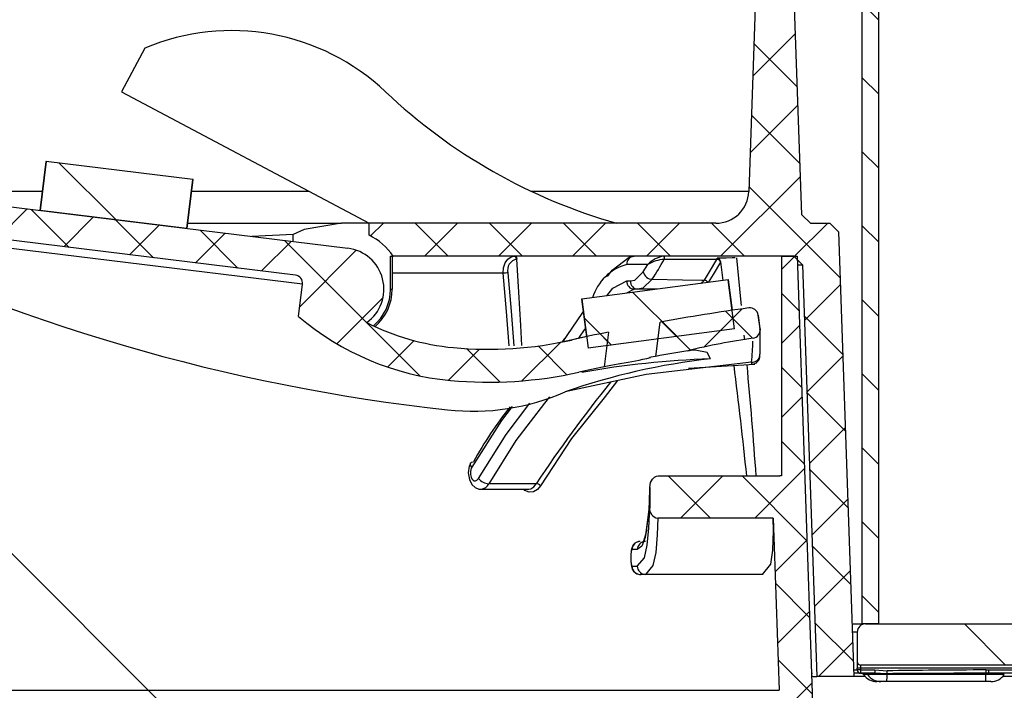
# Model space of a CAD drawing. Header units: millimetres. Extents: x -53179 to 121817, y -123620 to 254214.
# Tile 231 of 256: x 44815 to 44874, y -69 to -29. Entities that reach past the tile are written whole.
import ezdxf
from ezdxf import colors
from ezdxf.entities.mleader import LeaderData, LeaderLine
from ezdxf.math import Vec2, Vec3

# ---------------------------------------------------------------- set-up
doc = ezdxf.new("R2010")
doc.units = ezdxf.units.MM
doc.linetypes.add('xref_ACAD-LSN_dyspozytornia_PW_rzuty_12$0$DASHED', pattern=[19.049999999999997, 12.7, -6.35])
doc.layers.add('_BV_NAWIEWNIK_ŚCIENNY', color=3, linetype='Continuous')
for name, color, linetype, lineweight in [('_BV_POZA ZAKRESEM', 201, 'Continuous', 15), ('xref', 8, 'Continuous', 13), ('xref_ACAD-LSN_dyspozytornia_PW_rzuty_12$0$A hatch', 8, 'Continuous', 5), ('xref_ACAD-LSN_dyspozytornia_PW_rzuty_12$0$A okna wyposazenie', 8, 'Continuous', 9), ('xref_ACAD-LSN_dyspozytornia_PW_rzuty_12$0$IS nawiewniki scienne', 8, 'xref_ACAD-LSN_dyspozytornia_PW_rzuty_12$0$DASHED', 9)]:
    doc.layers.add(name, color=color, linetype=linetype, lineweight=lineweight)
doc.styles.add('xref_ACAD-LSN_dyspozytornia_PW_rzuty_12$0$STYL ASA', font='ARIALN.TTF')
pattern_1 = [(45, (-542.8233581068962, 544.0501409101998), (-2.245064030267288, 2.245064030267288), []), (135, (-542.8233581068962, 544.0501409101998), (-2.245064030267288, -2.245064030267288), [])]
pattern_2 = [(45, (-542.8233581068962, 544.0501409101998), (-13.47038418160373, 13.47038418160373), []), (45, (-538.3332281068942, 544.0501409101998), (-13.47038418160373, 13.47038418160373), []), (45, (-533.8430981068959, 544.0501409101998), (-13.47038418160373, 13.47038418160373), []), (45, (-529.3529581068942, 544.0501409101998), (-13.47038418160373, 13.47038418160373), [])]

# ---------------------------------------------------------------- blocks, each defined once
blk = doc.blocks.new('A$C64B52A8B')
at = {"layer": '_BV_NAWIEWNIK_ŚCIENNY', "linetype": 'Continuous', "lineweight": 18}
h = blk.add_hatch(dxfattribs=at)
h.set_pattern_fill('ANSI37', color=256, style=0)
h.set_pattern_definition(pattern_1)
edge = h.paths.add_edge_path(flags=0)
edge.add_arc((-55.72304713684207, 168.2611485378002), 140, 344.5625836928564, 344.918019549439)
edge.add_spline(control_points=[(79.45458453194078, 131.8330289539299), (79.48585162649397, 131.9490550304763), (79.49601884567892, 132.0727383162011), (79.48411833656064, 132.1923128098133), (79.47303384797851, 132.3036880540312), (79.44256943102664, 132.4146855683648), (79.39524639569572, 132.5161145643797), (79.34792613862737, 132.6175376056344), (79.28244420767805, 132.7121901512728), (79.2042215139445, 132.7922342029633), (79.12600031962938, 132.8722767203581), (79.03288155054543, 132.9399186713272), (78.93257561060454, 132.9895581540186), (78.83226961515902, 133.039197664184), (78.72200995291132, 133.072203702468), (78.61092734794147, 133.0858429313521)], knot_values=[0, 0, 0, 0, 0.0003604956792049, 0.0003604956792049, 0.0003604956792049, 0.000695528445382, 0.000695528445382, 0.000695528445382, 0.0010305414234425, 0.0010305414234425, 0.0010305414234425, 0.0013655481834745, 0.0013655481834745, 0.0013655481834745, 0.0017005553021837, 0.0017005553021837, 0.0017005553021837, 0.0017005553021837], weights=[1, 1, 1, 1, 1, 1, 1, 1, 1, 1, 1, 1, 1, 1, 1, 1], degree=3, periodic=0)
edge.add_line((78.61092734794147, 133.0858429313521), (71.80851739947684, 133.9210738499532))
edge.add_spline(control_points=[(71.80851739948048, 133.9210738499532), (71.07786912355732, 134.0107761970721), (70.3327680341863, 134.0193497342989), (69.60023979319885, 133.9464752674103), (68.48658786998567, 133.8356852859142), (67.37670684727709, 133.5310812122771), (66.36251139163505, 133.0578977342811), (65.34831126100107, 132.584712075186), (64.40182270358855, 131.9298944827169), (63.60142286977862, 131.1476754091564), (62.80107353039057, 130.3655056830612), (62.12472039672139, 129.4343795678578), (61.62836869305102, 128.4313922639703), (61.13202198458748, 127.4284150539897), (60.80198420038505, 126.325915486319), (60.66560356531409, 125.2151843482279)], knot_values=[8.49461537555e-05, 8.49461537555e-05, 8.49461537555e-05, 8.49461537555e-05, 0.0022933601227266, 0.0022933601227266, 0.0022933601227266, 0.0056767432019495, 0.0056767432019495, 0.0056767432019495, 0.0090601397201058, 0.0090601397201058, 0.0090601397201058, 0.0124433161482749, 0.0124433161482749, 0.0124433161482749, 0.0158264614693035, 0.0158264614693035, 0.0158264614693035, 0.0158264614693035], weights=[1, 1, 1, 1, 1, 1, 1, 1, 1, 1, 1, 1, 1, 1, 1, 1], degree=3, periodic=0)
edge.add_line((60.66560356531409, 125.2151843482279), (53.2557254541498, 64.86657002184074))
edge.add_arc((52.75945237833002, 64.92750469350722), 0.5, 263.00000000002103, 352.9999999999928, ccw=False)
edge.add_line((52.69851770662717, 64.43123161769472), (50.74171674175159, 64.67149656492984))
edge.add_arc((63.35638865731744, 53.94080960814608), 16.56132815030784, 139.613806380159, 174.6978845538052)
edge.add_arc((71.77351912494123, 53.15966257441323), 25.01462786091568, 174.6978845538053, 192.6506523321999)
edge.add_arc((-78.42985004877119, 19.44578227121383), 128.9258731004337, 11.953687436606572, 12.650652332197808, ccw=False)
edge.add_line((47.70030901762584, 46.14903541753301), (49.79731288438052, 45.89155571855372))
edge.add_arc((-78.42985004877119, 19.44578227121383), 130.9258731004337, 11.65337816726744, 12.65065233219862)
edge.add_arc((71.77351912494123, 53.15966257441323), 23.01462786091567, 174.6978845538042, 192.6506523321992, ccw=False)
edge.add_arc((63.35638865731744, 53.94080960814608), 14.56132815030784, 153.0712084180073, 174.6978845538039, ccw=False)
edge.add_arc((52.39999999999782, 62), 2.5, 215.862792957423, 352.9999999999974)
edge.add_line((54.88136537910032, 61.69532664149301), (62.65069183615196, 124.971412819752))
edge.add_spline(control_points=[(62.65069183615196, 124.971412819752), (62.75864728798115, 125.8506393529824), (63.0181742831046, 126.7232755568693), (63.40820956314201, 127.5185789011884), (63.81127578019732, 128.3404530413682), (64.36541615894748, 129.1029202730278), (65.02269935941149, 129.7400374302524), (65.66554805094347, 130.3631629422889), (66.42484456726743, 130.8838945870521), (67.23771337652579, 131.2591067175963), (68.0505815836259, 131.634318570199), (68.93944360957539, 131.8743597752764), (69.83068798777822, 131.9593428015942), (70.4061212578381, 132.0142122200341), (70.99092405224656, 132.0062868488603), (71.56465874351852, 131.935841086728)], knot_values=[8.38357069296e-05, 8.38357069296e-05, 8.38357069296e-05, 8.38357069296e-05, 0.0027411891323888, 0.0027411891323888, 0.0027411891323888, 0.0054875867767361, 0.0054875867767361, 0.0054875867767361, 0.0081719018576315, 0.0081719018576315, 0.0081719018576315, 0.0108562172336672, 0.0108562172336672, 0.0108562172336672, 0.012575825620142, 0.012575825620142, 0.012575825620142, 0.012575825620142], weights=[1, 1, 1, 1, 1, 1, 1, 1, 1, 1, 1, 1, 1, 1, 1, 1], degree=3, periodic=0)
edge.add_line((71.56465874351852, 131.935841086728), (79.22600213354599, 130.9951573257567))
h = blk.add_hatch(dxfattribs=at)
h.set_pattern_fill('ANSI34', color=256, style=0)
h.set_pattern_definition(pattern_2)
h.paths.add_polyline_path([(57.1700286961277, 80.33499355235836), (56.07999615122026, 71.45739088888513), (59.05763460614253, 71.09178285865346), (60.14766715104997, 79.9693855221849)], flags=0)
h = blk.add_hatch(dxfattribs=at)
h.set_pattern_fill('ANSI37', color=256, style=0)
h.set_pattern_definition(pattern_1)
edge = h.paths.add_edge_path(flags=0)
edge.add_line((89.54742529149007, 35.97245787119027), (89.61792284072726, 36.2959556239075))
edge.add_line((89.61792284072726, 36.2959556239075), (89.39999999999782, 36.2959556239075))
edge.add_line((89.40000000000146, 36.2959556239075), (58.33020100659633, 37.38093691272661))
edge.add_arc((58.40000000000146, 39.37971856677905), 2.000000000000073, 180, 268.000000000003, ccw=False)
edge.add_line((56.40000000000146, 39.37971856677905), (56.40000000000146, 60.40000000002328))
edge.add_line((56.40000000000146, 60.40000000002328), (55.68062494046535, 60.40000000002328))
edge.add_arc((52.40000000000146, 62), 3.649999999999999, 303.22615936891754, 334.0009550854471, ccw=False)
edge.add_line((54.40000000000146, 58.94672307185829), (54.40000000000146, 34.64185109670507))
edge.add_line((54.40000000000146, 34.64185109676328), (53.88190782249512, 34.12375891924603))
edge.add_line((53.88190782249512, 34.12375891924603), (28.90000000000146, 33.25137147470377))
edge.add_line((28.90000000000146, 33.25137147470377), (28.90000000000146, 31.00000000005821))
edge.add_line((28.90000000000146, 31), (55.88190782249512, 31.94222898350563))
edge.add_line((55.88190782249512, 31.94222898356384), (56.40000000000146, 32.46032116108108))
edge.add_line((56.40000000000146, 32.46032116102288), (56.40000000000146, 33.64357023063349))
edge.add_line((56.40000000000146, 33.64357023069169), (56.91809217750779, 34.16166240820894))
edge.add_line((56.91809217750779, 34.16166240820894), (88.90030458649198, 35.2785058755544))
edge.add_line((88.90030458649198, 35.2785058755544), (89.54742529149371, 35.97245787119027))
h = blk.add_hatch(dxfattribs=at)
h.set_pattern_fill('ANSI34', color=256, style=0)
h.set_pattern_definition(pattern_2)
h.paths.add_polyline_path([(48.81974733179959, 47.1079597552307), (49.99080034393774, 38.24068086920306), (52.96497609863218, 38.63346399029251), (51.79392308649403, 47.50074287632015)], flags=0)
h = blk.add_hatch(dxfattribs=at)
h.set_pattern_fill('ANSI37', color=256, style=0)
h.set_pattern_definition(pattern_1)
edge = h.paths.add_edge_path(flags=0)
edge.add_spline(control_points=[(41.06845606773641, 42.88132627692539), (41.06845606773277, 42.91345640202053), (41.0639956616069, 42.94584928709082), (41.05554405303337, 42.97684792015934), (41.04364673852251, 43.02048464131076), (41.02354344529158, 43.0623643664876), (40.99818624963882, 43.09981729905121), (40.96635705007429, 43.14682947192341), (40.92554177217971, 43.1883238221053), (40.8806595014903, 43.22309197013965), (40.81922415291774, 43.27068299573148), (40.74846975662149, 43.30730656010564), (40.67526801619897, 43.33339703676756), (40.57682227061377, 43.36848495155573), (40.47065679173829, 43.38581330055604), (40.36614494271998, 43.38581330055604)], knot_values=[0, 0, 0, 0, 9.63903753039e-05, 9.63903753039e-05, 9.63903753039e-05, 0.000232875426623, 0.000232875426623, 0.000232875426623, 0.0004044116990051, 0.0004044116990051, 0.0004044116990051, 0.0006398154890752, 0.0006398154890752, 0.0006398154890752, 0.0009576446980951, 0.0009576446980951, 0.0009576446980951, 0.0009576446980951], weights=[1, 1, 1, 1, 1, 1, 1, 1, 1, 1, 1, 1, 1, 1, 1, 1], degree=3, periodic=0)
edge.add_line((40.36614494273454, 43.38581330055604), (39.16240198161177, 43.38581330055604))
edge.add_spline(control_points=[(39.16240198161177, 43.38581330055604), (39.09189179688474, 43.38581330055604), (39.02081667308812, 43.37752133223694), (38.95239115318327, 43.36050268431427), (38.87535834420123, 43.34134325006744), (38.79986729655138, 43.31055963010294), (38.7331292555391, 43.26758089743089), (38.6822458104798, 43.23481239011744), (38.63530539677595, 43.1940533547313), (38.59774408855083, 43.14659760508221), (38.5693564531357, 43.11073206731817), (38.54579324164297, 43.0702290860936), (38.52981076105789, 43.02737170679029), (38.51377439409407, 42.98436982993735), (38.50509582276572, 42.9378186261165), (38.50509582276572, 42.89192389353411)], knot_values=[0, 0, 0, 0, 0.0002115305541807, 0.0002115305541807, 0.0002115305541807, 0.0004507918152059, 0.0004507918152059, 0.0004507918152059, 0.0006327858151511, 0.0006327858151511, 0.0006327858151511, 0.0007698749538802, 0.0007698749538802, 0.0007698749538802, 0.0009077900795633, 0.0009077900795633, 0.0009077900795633, 0.0009077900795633], weights=[1, 1, 1, 1, 1, 1, 1, 1, 1, 1, 1, 1, 1, 1, 1, 1], degree=3, periodic=0)
edge.add_line((38.50509582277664, 42.89192389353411), (38.50509582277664, 35.89827472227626))
edge.add_line((38.50509582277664, 35.89827472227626), (28.06510050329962, 35.53370205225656))
edge.add_arc((28.10000000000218, 34.53431122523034), 1, 92.00000000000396, 180)
edge.add_line((27.10000000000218, 34.53431122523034), (27.10000000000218, 33.70710606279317))
edge.add_arc((27.30000000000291, 33.70710606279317), 0.2, 180.0000000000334, 272.0000000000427)
edge.add_line((27.30697989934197, 33.50722789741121), (54.40000000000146, 34.45333700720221))
edge.add_line((54.40000000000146, 34.453337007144), (54.40000000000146, 35.40000000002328))
edge.add_line((54.40000000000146, 35.40000000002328), (41.06845611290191, 35.40000000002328))
edge.add_line((41.06845611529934, 35.40000000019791), (41.0684561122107, 35.50000000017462))
edge.add_line((41.06845606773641, 35.5000000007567), (41.06845606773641, 42.88132627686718))
h = blk.add_hatch(dxfattribs=at)
h.set_pattern_fill('ANSI37', color=256, style=0)
h.set_pattern_definition(pattern_1)
edge = h.paths.add_edge_path(flags=0)
edge.add_spline(control_points=[(49.42970803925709, 37.12333216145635), (49.43475094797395, 37.08873492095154), (49.44348995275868, 37.05448370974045), (49.45563904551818, 37.02169957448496), (49.47508551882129, 36.96922357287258), (49.50385976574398, 36.91938121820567), (49.53957935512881, 36.87629981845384), (49.57529762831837, 36.83322000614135), (49.61894581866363, 36.7957125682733), (49.66690989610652, 36.7668835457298), (49.7148731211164, 36.73805503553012), (49.7684748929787, 36.71710958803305), (49.82327669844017, 36.70578191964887), (49.87807853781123, 36.69445424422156), (49.93559188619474, 36.69243196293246), (49.99105398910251, 36.69988266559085)], knot_values=[0, 0, 0, 0, 0.0001048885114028, 0.0001048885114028, 0.0001048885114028, 0.0002742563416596, 0.0002742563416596, 0.0002742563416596, 0.0004436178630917, 0.0004436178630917, 0.0004436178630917, 0.0006129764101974, 0.0006129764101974, 0.0006129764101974, 0.0007823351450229, 0.0007823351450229, 0.0007823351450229, 0.0007823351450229], weights=[1, 1, 1, 1, 1, 1, 1, 1, 1, 1, 1, 1, 1, 1, 1, 1], degree=3, periodic=0)
edge.add_line((49.99105398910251, 36.69988266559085), (50.83357731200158, 36.81306609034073))
edge.add_spline(control_points=[(50.83357731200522, 36.81306609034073), (50.8706869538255, 36.81805134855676), (50.90746140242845, 36.82728918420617), (50.94252156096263, 36.84043314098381), (50.99492279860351, 36.8600782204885), (51.04465479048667, 36.88904182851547), (51.08759905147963, 36.92492510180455), (51.13054489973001, 36.96080970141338), (51.16788712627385, 37.00460428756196), (51.19653343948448, 37.05268171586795), (51.22518026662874, 37.10076000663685), (51.24592106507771, 37.1544474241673), (51.25703849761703, 37.20929781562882), (51.26815592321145, 37.26414817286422), (51.26995666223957, 37.32167437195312), (51.26229171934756, 37.37711269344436)], knot_values=[0, 0, 0, 0, 0.0001123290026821, 0.0001123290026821, 0.0001123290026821, 0.0002815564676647, 0.0002815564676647, 0.0002815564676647, 0.0004507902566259, 0.0004507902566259, 0.0004507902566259, 0.000620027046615, 0.000620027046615, 0.000620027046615, 0.000789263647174, 0.000789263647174, 0.000789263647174, 0.000789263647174], weights=[1, 1, 1, 1, 1, 1, 1, 1, 1, 1, 1, 1, 1, 1, 1, 1], degree=3, periodic=0)
edge.add_arc((-78.42985004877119, 19.44578227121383), 130.9258731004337, 7.871850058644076, 10.25499908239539)
edge.add_line((50.40450425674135, 42.75443726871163), (48.32430287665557, 43.00985388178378))
edge.add_arc((-78.42985004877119, 19.44578227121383), 128.9258731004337, 9.660314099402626, 10.53127721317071, ccw=False)
edge.add_arc((5.559882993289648, 30.72884752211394), 44.33340708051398, 8.29305495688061, 13.50281479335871, ccw=False)
h = blk.add_hatch(dxfattribs=at)
h.set_pattern_fill('ANSI32', color=256, style=0)
h.set_pattern_definition([(45, (-542.8233581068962, 544.0501409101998), (-6.735192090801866, 6.735192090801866), []), (45, (-538.3332281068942, 544.0501409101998), (-6.735192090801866, 6.735192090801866), [])])
edge = h.paths.add_edge_path(flags=0)
edge.add_line((32.10000000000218, 11.10476230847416), (32.10000000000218, 30.29999999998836))
edge.add_arc((31.60000000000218, 30.30000000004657), 0.5, 359.9999999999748, 450.0000000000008)
edge.add_line((31.60000000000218, 30.80000000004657), (29.80000000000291, 30.80000000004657))
edge.add_arc((29.79999999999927, 30.60000000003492), 0.2, 90, 180.0000000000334)
edge.add_line((29.60000000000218, 30.60000000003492), (29.60000000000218, 7.423145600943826))
edge.add_line((29.60000000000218, 7.423145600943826), (31.33211917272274, 3.092847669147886))
edge.add_line((31.33211917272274, 3.092847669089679), (31.36925824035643, 3))
edge.add_line((31.36925824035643, 3), (32.09999999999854, 3))
edge.add_line((32.10000000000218, 3), (32.10000000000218, 5.885164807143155))
edge.add_line((32.10000000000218, 5.885164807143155), (30.04092282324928, 11.03285774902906))
edge.add_line((30.04092282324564, 11.03285774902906), (32.09999999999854, 11.10476230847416))
h = blk.add_hatch(dxfattribs=at)
h.set_pattern_fill('ANSI31', color=256, style=0)
h.set_pattern_definition([(45, (-542.8233581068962, 544.0501409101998), (-2.245064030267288, 2.245064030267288), [])])
h.paths.add_polyline_path([(32.10000000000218, 30.5), (32.10000000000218, 29.5), (82.10000000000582, 29.5), (82.10000000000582, 30.5)])
at = {"layer": '_BV_NAWIEWNIK_ŚCIENNY', "linetype": 'Continuous', "lineweight": 25}
for p, q in [((28.06510050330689, 150.4662979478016), (28.06510050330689, 35.53370205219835)), ((53.25572545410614, 64.86657002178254), (60.66559953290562, 125.2151515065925)), ((62.65069183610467, 124.9714128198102), (54.88136537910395, 61.69532664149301)), ((52.69851770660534, 64.43123161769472), (56.32779214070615, 93.98929989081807)), ((58.33020100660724, 80.22061560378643), (58.33020100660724, 87.07680654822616)), ((56.07999615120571, 71.45739088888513), (57.17002869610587, 80.33499355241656)), ((60.14766715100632, 79.9693855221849), (57.17002869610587, 80.33499355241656)), ((60.15106292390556, 79.99704187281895), (57.17342446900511, 80.36264990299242)), ((60.14766715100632, 79.9693855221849), (60.15106292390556, 79.99704187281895)), ((59.05763460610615, 71.09178285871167), (60.14766715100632, 79.9693855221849)), ((64.37564147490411, 75.40000000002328), (56.40000000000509, 60.40000000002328)), ((67.02448425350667, 73.9915853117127), (64.37564147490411, 75.40000000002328)), ((56.07660037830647, 71.42973453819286), (59.05423883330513, 71.0641265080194)), ((56.07999615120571, 71.45739088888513), (59.05763460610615, 71.09178285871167)), ((56.40000000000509, 71.39002605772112), (56.40000000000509, 62.07956727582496)), ((58.33020100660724, 64.03018011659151), (58.33020100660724, 71.1530271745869)), ((59.05423883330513, 71.0641265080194), (59.05763460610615, 71.09178285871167)), ((55.72499160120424, 65), (55.59586236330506, 67.5144376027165)), ((50.74171674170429, 64.67149656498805), (52.69851770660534, 64.43123161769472)), ((55.28712824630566, 65), (55.72499160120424, 65)), ((56.40000000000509, 60.40000000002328), (56.40000000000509, 62.07956727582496)), ((55.68062494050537, 60.40000000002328), (56.40000000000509, 60.40000000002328)), ((56.40000000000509, 39.37971856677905), (56.40000000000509, 60.40000000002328)), ((52.40000000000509, 59.09999999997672), (52.40000000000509, 59)), ((52.40000000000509, 59.09999999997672), (54.40000000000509, 59.09999999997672)), ((54.40000000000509, 59.09999999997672), (54.40000000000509, 58.94672307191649)), ((54.40000000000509, 59), (52.40000000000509, 59)), ((53.36510050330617, 52.26486381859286), (53.36510050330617, 59)), ((54.40000000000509, 34.64185109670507), (54.40000000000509, 58.94672307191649)), ((40.2626021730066, 53.61406786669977), (40.26262589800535, 50.71621827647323)), ((40.60000000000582, 50.2621164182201), (40.60000000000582, 53.14546610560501)), ((54.21991432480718, 51.44736999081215), (54.21990809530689, 51.46046343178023)), ((58.33020100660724, 37.38093691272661), (58.33020100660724, 50.54413015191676)), ((49.21095139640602, 48.68138187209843), (49.40938011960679, 48.53889617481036)), ((51.79392308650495, 47.50074287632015), (48.81974733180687, 47.10795975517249)), ((49.42210094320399, 47.68723091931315), (49.99973064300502, 47.29189967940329)), ((49.51294589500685, 47.25307395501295), (49.49254730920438, 47.35753829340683)), ((51.79027491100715, 47.5283670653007), (49.5144469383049, 47.22781091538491)), ((51.79392308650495, 47.50074287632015), (51.79027491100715, 47.5283670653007)), ((52.96497609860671, 38.63346399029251), (51.79392308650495, 47.50074287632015)), ((49.99080034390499, 38.24068086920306), (48.81974733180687, 47.10795975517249)), ((49.79731288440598, 45.89155571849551), (47.70030901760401, 46.14903541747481)), ((52.90000000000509, 44.78181185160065), (52.90000000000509, 44.55978703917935)), ((53.90000000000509, 43.49667368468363), (53.90000000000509, 44.77387101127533)), ((35.60000000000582, 44.4559434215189), (35.60000000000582, 44.13828998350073)), ((36.60000000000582, 44.13645545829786), (36.60000000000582, 44.45561219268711)), ((52.40000000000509, 44.09845167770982), (52.40000000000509, 44.32259101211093)), ((35.10000000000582, 43.64366893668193), (35.10000000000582, 43.96619964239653)), ((35.10000000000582, 36.53964710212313), (35.10000000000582, 43.64370657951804)), ((52.40000000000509, 42.91149459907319), (52.40000000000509, 44.09845167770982)), ((53.44449828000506, 43.7798746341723), (53.90000000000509, 43.49667368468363)), ((40.36614494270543, 43.38581330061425), (39.16240198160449, 43.38581330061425)), ((48.3243028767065, 43.00985388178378), (50.40450425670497, 42.75443726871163)), ((38.50509582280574, 35.89827472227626), (38.50509582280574, 42.89192389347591)), ((41.06845606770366, 42.88132627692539), (41.06845606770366, 35.50000000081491)), ((48.33568032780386, 42.92772354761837), (48.33963360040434, 42.92723814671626)), ((54.212099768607, 42.50796555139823), (54.21209996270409, 42.50845586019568)), ((47.61673414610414, 41.02643649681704), (47.84723761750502, 37.02097501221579)), ((48.66786856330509, 41.08026119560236), (48.70157967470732, 40.88127459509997)), ((52.74563780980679, 40.29430577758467), (52.94531843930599, 40.07286821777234)), ((52.92560701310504, 38.93156890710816), (54.06308835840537, 39.07931448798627)), ((54.06308835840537, 39.07931448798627), (54.03974224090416, 39.09017181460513)), ((49.99080034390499, 38.24068086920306), (52.96497609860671, 38.63346399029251)), ((51.12230435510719, 38.36200643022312), (52.96862427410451, 38.60583980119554)), ((52.96862427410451, 38.60583980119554), (52.96497609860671, 38.63346399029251)), ((54.3023814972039, 38.20504949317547), (54.29440632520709, 38.20508835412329)), ((49.3336226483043, 37.62239339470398), (49.60897014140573, 37.64904056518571)), ((54.3023814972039, 38.10975392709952), (54.29440632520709, 38.10979285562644)), ((47.97866866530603, 37.20839799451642), (47.97864814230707, 37.20917580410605)), ((49.43002355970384, 37.12116713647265), (49.42970803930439, 37.12333216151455)), ((51.2622917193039, 37.37711269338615), (51.26259587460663, 37.3749126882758)), ((89.4000000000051, 36.2959556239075), (58.33020100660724, 37.38093691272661)), ((50.83357731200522, 36.81306609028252), (49.99105398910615, 36.69988266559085)), ((49.99105398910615, 36.69988266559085), (49.99137005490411, 36.69771240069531)), ((49.99137326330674, 36.69771283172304), (50.83387343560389, 36.81089314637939)), ((50.83387757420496, 36.81089370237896), (50.83357731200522, 36.81306609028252)), ((38.50509582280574, 35.89827472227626), (28.06510050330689, 35.53370205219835)), ((41.06845611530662, 35.40000000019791), (41.06845611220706, 35.50000000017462)), ((54.40000000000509, 35.40000000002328), (41.06845611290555, 35.40000000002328)), ((54.40000000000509, 35.40000000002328), (54.40000000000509, 34.45333700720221)), ((56.91809217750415, 34.16166240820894), (88.90030458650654, 35.27850587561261)), ((54.40000000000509, 34.64185109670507), (53.88190782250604, 34.12375891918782)), ((54.40000000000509, 34.45333700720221), (27.30697989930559, 33.50722789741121)), ((53.88190782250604, 34.12375891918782), (28.90000000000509, 33.25137147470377)), ((53.88190782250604, 34.43524482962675), (53.88190782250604, 34.12375891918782)), ((56.40000000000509, 33.64357023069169), (56.91809217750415, 34.16166240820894)), ((28.90000000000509, 33.49113249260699), (28.90000000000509, 33.5628573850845)), ((28.90000000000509, 33.49113249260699), (28.90000000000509, 33.25137147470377)), ((29.10000000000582, 33.56984153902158), (29.10000000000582, 33.51736097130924)), ((56.40000000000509, 33.64357023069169), (56.40000000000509, 32.46032116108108)), ((28.90000000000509, 31), (28.90000000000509, 33.25137147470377)), ((56.40000000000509, 32.46032116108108), (55.88190782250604, 31.94222898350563)), ((55.88190782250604, 31.94222898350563), (28.90000000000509, 31)), ((31.60000000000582, 30.79999999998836), (31.60000000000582, 31.09428607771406)), ((32.10000000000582, 31.11174646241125), (32.10000000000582, 30.5)), ((28.90000000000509, 30.32253101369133), (28.90000000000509, 31)), ((29.10000000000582, 31.00698415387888), (29.10000000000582, 30.97127839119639)), ((29.10000000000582, 30.60603602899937), (29.10000000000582, 30.97127839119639)), ((29.10000000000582, 29.72681755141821), (29.10000000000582, 30.60603602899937)), ((29.30000000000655, 30.60603602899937), (29.10000000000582, 30.60603602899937)), ((29.30000000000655, 31.01396830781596), (29.30000000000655, 30.80601668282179)), ((29.30000000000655, 30.80601668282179), (29.40000000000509, 30.80601668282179)), ((29.30000000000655, 30.60603602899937), (29.30000000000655, 30.80601668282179)), ((29.40000000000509, 30.60603602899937), (29.30000000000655, 30.60603602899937)), ((29.30000000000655, 30.60603602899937), (29.30000000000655, 29.72681755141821)), ((29.40000000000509, 30.60603602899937), (29.40000000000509, 30.80601668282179)), ((29.40000000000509, 7.788516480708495), (29.40000000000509, 30.60603602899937)), ((29.60000000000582, 7.423145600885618), (29.60000000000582, 30.59999999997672)), ((29.80000000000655, 30.80174869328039), (29.80000000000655, 30.79999999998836)), ((31.60000000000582, 30.79999999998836), (29.80000000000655, 30.79999999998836)), ((32.10000000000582, 30.5), (82.10000000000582, 30.5)), ((32.10000000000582, 29.5), (32.10000000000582, 30.5)), ((29.01666666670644, 30.17671724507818), (29.01666666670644, 30.42062103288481)), ((29.01666666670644, 28.99512178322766), (29.01666666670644, 30.17671724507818)), ((32.10000000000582, 30.29999999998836), (32.10000000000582, 11.10476230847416)), ((28.60000000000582, 29.36448438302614), (28.60000000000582, 29.60838817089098)), ((28.60000000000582, 29.02019865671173), (28.60000000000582, 29.36448438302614)), ((29.30000000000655, 29.72681755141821), (29.10000000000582, 29.72681755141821)), ((29.30000000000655, 29.72681755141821), (29.24635507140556, 28.99628415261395)), ((32.10000000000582, 29.5), (82.10000000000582, 29.5)), ((28.60000000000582, 23.02305894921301), (28.60000000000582, 29.02019865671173)), ((29.01666666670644, 22.99798207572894), (29.01666666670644, 28.99512178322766)), ((29.07317753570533, 28.99319528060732), (29.24635507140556, 28.99628415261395)), ((28.60000000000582, 22.69939548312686), (28.60000000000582, 23.02305894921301)), ((29.01666666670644, 21.88716262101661), (29.01666666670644, 22.99798207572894)), ((29.09986373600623, 22.99319459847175), (29.29972747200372, 22.99342249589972)), ((29.10000000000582, 22.8333266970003), (29.09986373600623, 22.99319459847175)), ((29.10000000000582, 8.038516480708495), (29.10000000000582, 22.8333266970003)), ((29.10000000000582, 22.8333266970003), (29.30000000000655, 22.8333266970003)), ((29.29972747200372, 22.99342249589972), (29.30000000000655, 22.8333266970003)), ((29.30000000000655, 22.8333266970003), (29.30000000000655, 8.038516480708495)), ((28.90000000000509, 1.523429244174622), (28.90000000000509, 21.98525264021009))]:
    blk.add_line(p, q, dxfattribs=at)
at = {"layer": '_BV_NAWIEWNIK_ŚCIENNY', "linetype": 'Continuous', "lineweight": 25, "flags": 128}
for points in [[(56.40000000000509, 62.07956727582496), (56.01464036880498, 64.33042696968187), (55.72499160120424, 65)], [(41.8349682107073, 54.24194891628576), (41.66803313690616, 54.32262772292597), (41.26652276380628, 54.38617909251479), (40.85078862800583, 54.32080531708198), (40.55497989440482, 54.16599230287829), (40.37332159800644, 53.9710270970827), (40.27665986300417, 53.73840593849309), (40.27389381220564, 53.60348294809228)], [(41.61020929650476, 54.17528620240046), (41.53348279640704, 54.2095375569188), (41.34906500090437, 54.2508083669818), (41.16291514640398, 54.24951807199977), (41.00555177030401, 54.21470339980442), (40.88857332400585, 54.15980142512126), (40.8109879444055, 54.09399411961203), (40.76955473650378, 54.02086200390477), (40.76667007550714, 53.93899139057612), (40.80598884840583, 53.86175809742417), (40.92021984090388, 53.77220382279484)], [(40.92020242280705, 53.77218950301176), (43.58433519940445, 52.09772372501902), (45.48728411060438, 50.64466236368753)], [(45.27547508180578, 51.72259601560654), (44.42725125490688, 52.37971008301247), (41.6101815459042, 54.17526355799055)], [(41.61020929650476, 54.17528620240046), (41.73027823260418, 54.24705576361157), (41.83219834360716, 54.25208676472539), (41.83773440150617, 54.24702828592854)], [(41.83773440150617, 54.24702828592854), (41.90056406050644, 54.18961875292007), (41.92504167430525, 54.06909397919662)], [(45.86802222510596, 49.45727818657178), (45.49161551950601, 49.75631078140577), (43.21898533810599, 51.49594928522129), (40.60004608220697, 53.14543158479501), (40.60000000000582, 53.14545691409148), (40.60000000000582, 53.14545691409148)], [(48.96187877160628, 51.90056126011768), (51.04836310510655, 52.07195640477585), (53.36510050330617, 52.26486381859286)], [(53.39002656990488, 51.98321999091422), (51.07172231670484, 51.79023856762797), (48.97061142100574, 51.61766088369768)], [(53.36510050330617, 52.26486381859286), (53.6990280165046, 52.24915355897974), (53.99920449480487, 52.1539066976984), (54.23119602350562, 51.98988107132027), (54.36848501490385, 51.77609834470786), (54.40000000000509, 51.59827931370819)], [(48.98546151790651, 51.13658145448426), (50.18849101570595, 51.20549833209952), (52.21300087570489, 51.32152766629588), (54.21991463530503, 51.44736793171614)], [(54.40000000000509, 51.58543349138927), (54.38872586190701, 51.53945062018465), (54.35617438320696, 51.4986977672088), (54.30601560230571, 51.46774679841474), (54.24390434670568, 51.45006025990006), (54.21991432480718, 51.44737003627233)], [(40.47526894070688, 50.01227389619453), (40.24962314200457, 50.18152123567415), (40.09766018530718, 50.42394656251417), (40.07797189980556, 50.68945055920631), (40.18993598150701, 50.94775719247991), (40.26262342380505, 51.01842119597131)], [(40.27602758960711, 50.73463889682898), (40.28588966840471, 50.60210930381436), (40.41220190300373, 50.40178687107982), (40.59995487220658, 50.26216340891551), (40.60000000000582, 50.26213881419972), (40.60000000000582, 50.26213881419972)], [(46.85708934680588, 45.33943586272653), (45.80702611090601, 46.13846771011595), (43.35263846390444, 48.11768762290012), (40.47526130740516, 50.01226809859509)], [(47.97864814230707, 37.20917580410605), (47.2312495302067, 43.60720423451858), (46.17324405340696, 48.50540193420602)], [(49.51294589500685, 47.25307395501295), (49.41848973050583, 47.70448926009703), (49.15539324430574, 48.9060197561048)], [(51.04333597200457, 47.42972292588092), (50.93021631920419, 47.50774613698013), (49.21268226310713, 48.67226030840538)], [(47.68738657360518, 46.21000055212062), (47.68715888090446, 46.21107347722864), (47.72172054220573, 46.04769934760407), (47.78691067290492, 45.73665649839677), (47.87779062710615, 45.29652039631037), (47.9204214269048, 45.08734331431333)], [(51.99534739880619, 45.97554672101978), (52.45315731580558, 45.62453996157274), (52.90050393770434, 44.78182089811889)], [(53.16147641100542, 45.94524736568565), (53.56411930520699, 45.65310228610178), (54.34714060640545, 44.63786719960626), (54.39999756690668, 44.32261828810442), (54.40000000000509, 44.32259457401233), (54.40000000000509, 44.32259457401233)], [(52.40000000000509, 44.32259538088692), (52.39999730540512, 44.32261909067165), (52.1518690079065, 44.7903563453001)], [(36.10965864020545, 44.53839873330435), (35.89034285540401, 44.53572662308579), (35.56959736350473, 44.49388543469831), (35.41023976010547, 44.44044463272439), (35.29457618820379, 44.36856866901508), (35.18497429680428, 44.24835996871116), (35.1226895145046, 44.11658709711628), (35.10122015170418, 44.00137019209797), (35.10009858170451, 43.97614521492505), (35.10001613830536, 43.97018505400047), (35.10000645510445, 43.96870305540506), (35.10000323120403, 43.96796270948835), (35.10000202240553, 43.96759260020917), (35.10000199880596, 43.96758443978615), (35.09999118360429, 43.96384329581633), (35.09989078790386, 43.92941965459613)], [(36.60000275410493, 44.45561219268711), (36.59188479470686, 44.46857250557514), (36.55126327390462, 44.48716659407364), (36.46598335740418, 44.50613143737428), (36.31795478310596, 44.52307281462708), (36.10862786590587, 44.53097889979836), (35.92507931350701, 44.52599015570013), (35.76039810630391, 44.51017140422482), (35.66080674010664, 44.49072418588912), (35.61658567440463, 44.47426283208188), (35.60000025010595, 44.45594342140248)], [(37.09993493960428, 43.97409993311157), (37.06165033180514, 44.15996229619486), (36.98545963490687, 44.28858335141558), (36.89095502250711, 44.37968608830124), (36.79300802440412, 44.43881617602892), (36.69114410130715, 44.47780879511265), (36.53784299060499, 44.51174754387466), (36.2241209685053, 44.53979332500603), (36.10965864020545, 44.53839873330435)], [(52.90000000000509, 44.55978703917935), (52.95796458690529, 44.28908402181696), (53.44449828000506, 43.7798746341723)], [(38.50509582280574, 42.89192389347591), (37.49889568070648, 42.92673717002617), (36.42720046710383, 43.02418424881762), (35.63239037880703, 43.19363065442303), (35.10000131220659, 43.64373407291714), (35.10000000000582, 43.64374422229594)], [(35.59988040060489, 44.13828998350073), (36.10804057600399, 43.70562890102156), (36.86206617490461, 43.53751588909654), (37.90637832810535, 43.43364273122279), (39.16240198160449, 43.38581330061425)], [(40.36614494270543, 43.38581330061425), (39.17707424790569, 43.42578179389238), (37.32824673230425, 43.65097318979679), (36.80134849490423, 43.8544224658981), (36.59981184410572, 44.13645457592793)], [(53.00499808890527, 43.22917129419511), (52.46440509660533, 43.79767837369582), (52.40000000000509, 44.09845167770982)], [(40.36614494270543, 43.38581330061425), (40.67526801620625, 43.33339703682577), (40.88065950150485, 43.22309197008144), (40.99818624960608, 43.09981729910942), (41.05554405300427, 42.97684792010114), (41.06845606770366, 42.88132627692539)], [(53.00499808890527, 43.22917129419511), (52.96923458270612, 41.39369214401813), (52.9479985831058, 40.2249276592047), (52.94531843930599, 40.07286821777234)], [(54.21092078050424, 39.30831643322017), (54.21141211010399, 40.69825150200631), (54.212099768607, 42.50796555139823)], [(48.17480193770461, 39.70752753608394), (48.56536707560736, 39.89246729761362), (48.71176710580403, 40.62757331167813), (48.68328375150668, 40.93205803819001)], [(52.94531843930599, 40.07286821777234), (53.45406811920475, 39.75296575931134), (54.21092078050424, 39.30831643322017)], [(54.03974224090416, 39.09017181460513), (53.28287233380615, 39.53422034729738), (52.80649917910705, 39.83346008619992)], [(54.29440632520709, 38.20508835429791), (54.29391799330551, 38.39562932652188), (54.29301428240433, 38.75269233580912), (54.29212487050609, 39.10975800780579), (54.29165572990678, 39.300366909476)], [(51.41765118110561, 37.82407841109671), (51.78986045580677, 37.86009952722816), (54.29440632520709, 38.10979285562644)], [(47.8454054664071, 37.20830234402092), (47.89027292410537, 37.20303911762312), (47.97866866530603, 37.20839799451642)], [(35.10000000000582, 36.53964710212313), (35.70965108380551, 36.05093452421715), (36.56111608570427, 35.91819173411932), (37.74325398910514, 35.88192389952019), (38.50509582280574, 35.89827472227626)], [(48.38803777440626, 36.70836837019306), (48.43603052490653, 36.70436392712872), (48.46281819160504, 36.70844470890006)], [(29.07317753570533, 28.99319528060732), (29.08556007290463, 29.3938454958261), (29.10000000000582, 29.72681755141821)]]:
    blk.add_lwpolyline(points, dxfattribs=at)
at = {"layer": '_BV_NAWIEWNIK_ŚCIENNY', "linetype": 'Continuous', "lineweight": 25}
for centre, radius, start, end in [((158.065091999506, 43.32848140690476), 113.6529661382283, 153.5286614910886, 173.7827802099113), ((54.5222934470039, 68.72491787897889), 13.56622868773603, 316.5783053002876, 22.84372429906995), ((63.35638865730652, 53.94080960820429), 16.56132815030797, 139.6138063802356, 174.6978845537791), ((52.75945237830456, 64.92750469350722), 0.5000000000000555, 262.9999999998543, 352.9999999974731), ((52.40000000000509, 62), 2.5, 215.8627929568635, 353.0000000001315), ((63.35638865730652, 53.94080960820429), 14.56132815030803, 153.0712084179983, 174.6978845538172), ((52.40000000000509, 62), 3.650000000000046, 303.2261593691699, 334.000955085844), ((52.40000000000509, 62), 3, 220.8922148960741, 270), ((52.40000000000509, 62), 2.9, 220.003420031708, 270), ((88.99009271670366, 36.10560952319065), 33.88952400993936, 136.5783053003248, 164.0823445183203), ((59.00149942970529, 54.12035656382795), 14.00328002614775, 173.7827802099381, 203.6390973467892), ((71.77351912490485, 53.15966257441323), 25.01462786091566, 174.6978845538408, 192.6506523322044), ((71.77351912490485, 53.15966257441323), 23.01462786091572, 174.6978845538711, 192.6506523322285), ((41.50138678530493, 53.08009479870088), 0.9037534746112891, 130.02175492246, 175.8525793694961), ((30.40302192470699, 33.07876574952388), 23.94472542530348, 51.62164087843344, 61.23669186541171), ((40.78796360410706, 53.62247013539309), 0.5126932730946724, 182.1254928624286, 248.4926861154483), ((49.30887886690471, 51.76395481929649), 4.087033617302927, 3.075336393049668, 7.039901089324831), ((53.55258361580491, 51.32117991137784), 0.6817051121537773, 11.78948348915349, 103.7954623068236), ((54.23228077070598, 51.63087149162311), 0.170856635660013, 265.8472603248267, 349.0030079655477), ((40.2639585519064, 50.2738262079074), 0.3362461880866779, 308.9334136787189, 358.0004496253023), ((-4.596088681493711, -18.08163520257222), 81.93626642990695, 51.18083347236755, 56.52311397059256), ((8.442179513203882, 35.29478782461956), 39.97691279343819, 6.337348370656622, 19.29646035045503), ((-78.42985004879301, 19.44578227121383), 130.9258731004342, 11.65337816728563, 12.65065233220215), ((-7.949917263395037, 37.72869654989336), 56.15959292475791, 2.019283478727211, 10.01238056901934), ((-78.42985004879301, 19.44578227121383), 128.9258731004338, 11.95368743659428, 12.65065233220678), ((51.00184064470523, 43.97818957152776), 3.005797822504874, 15.35005173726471, 73.02362502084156), ((70.5103645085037, 48.62714870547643), 22.88012058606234, 188.7256555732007, 193.3557678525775), ((52.88044188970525, 44.30129612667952), 0.4809135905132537, 87.66921474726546, 177.4621093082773), ((53.92647746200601, 44.30057739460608), 0.4740336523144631, 2.660915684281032, 93.20195993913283), ((35.59492448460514, 43.96101783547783), 0.4949516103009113, 89.41244617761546, 179.4001411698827), ((36.60535159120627, 43.96096503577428), 0.494676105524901, 0.6063085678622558, 90.6198592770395), ((52.8814151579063, 44.07830923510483), 0.4818363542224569, 87.78950423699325, 177.6041381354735), ((35.59873265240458, 43.63954093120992), 0.498750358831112, 89.86814809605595, 179.517125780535), ((36.6035791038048, 43.64003530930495), 0.4964335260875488, 0.408840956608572, 90.43480172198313), ((38.11360847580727, 46.00668307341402), 2.459247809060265, 245.4313401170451, 264.6234563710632), ((53.57568098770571, 43.22445378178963), 0.5707023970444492, 103.2889383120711, 179.5263790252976), ((40.18077631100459, 58.6896907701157), 15.3048789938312, 261.3659953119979, 270.77207248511), ((39.08974364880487, 42.79817102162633), 0.5921171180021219, 82.95150465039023, 170.889732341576), ((-76.84472966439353, 19.74310787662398), 127.3131105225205, 10.49825075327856, 10.71137529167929), ((-78.42985004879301, 19.44578227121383), 128.9258731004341, 9.660314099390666, 10.53127721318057), ((66.87596547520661, 65.08996009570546), 25.89011053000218, 237.6043182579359, 240.7159868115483), ((52.01791948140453, 42.35888031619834), 2.1992727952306, 3.89977453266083, 31.15464947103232), ((52.76518633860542, 42.29869256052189), 1.650139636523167, 7.815088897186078, 46.55107721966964), ((-78.42985004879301, 19.44578227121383), 130.9258731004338, 7.871850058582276, 10.25499908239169), ((54.29431232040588, 42.66737814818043), 0.179363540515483, 242.7188552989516, 306.1028999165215), ((54.29411138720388, 42.66923193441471), 0.1804849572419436, 242.973999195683, 305.922266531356), ((5.5598829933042, 30.72884752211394), 44.33340708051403, 8.293054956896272, 13.50281479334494), ((52.71734682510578, 40.07362441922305), 0.2279728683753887, 291.9870999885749, 359.8099456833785), ((53.98936806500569, 39.30593492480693), 0.2215655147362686, 283.141438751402, 0.6158585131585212), ((54.02283112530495, 39.34963542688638), 0.2733021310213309, 278.4704536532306, 349.6144401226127), ((54.2683796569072, 39.47792105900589), 0.1790733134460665, 251.2845806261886, 277.4684765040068), ((58.40000000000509, 39.37971856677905), 2.000000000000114, 180, 268.0000000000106), ((2.16251018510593, 404.5577248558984), 369.1143488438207, 276.0504146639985, 277.0983776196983), ((18.24683100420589, 356.8253858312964), 320.7080810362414, 274.0806233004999, 275.2909895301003), ((48.36191400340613, 37.21675960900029), 0.5149744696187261, 180.9679518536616, 272.8663845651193), ((48.41877348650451, 37.15111933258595), 0.4438165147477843, 172.5847620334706, 266.0289055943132), ((49.47402411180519, 51.27094626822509), 14.14105858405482, 263.9297879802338, 269.0916026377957), ((49.9244922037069, 37.19544397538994), 0.5000114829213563, 188.2921320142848, 277.649952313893), ((49.92479875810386, 37.19326084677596), 0.5000000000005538, 188.2902273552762, 277.6512287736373), ((50.76699678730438, 37.30862148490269), 0.5000081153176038, 277.6521707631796, 7.873140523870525), ((48.89891847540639, -10.03962935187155), 46.75010814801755, 88.66099247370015, 90.53448150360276), ((28.90000000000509, 30.58306760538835), 0.200000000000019, 305.6853347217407, 0), ((29.29999032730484, 30.60602635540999), 0.19999032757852, 89.99722885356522, 179.997228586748), ((29.43163560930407, 11.03229032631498), 19.77375166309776, 89.32454243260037, 90.09166635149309), ((29.45175371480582, 28.35029777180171), 2.256331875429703, 86.23281950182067, 91.31431441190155), ((29.80000000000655, 30.59999999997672), 0.1999999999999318, 90, 180), ((29.79999402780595, 30.60175297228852), 0.1999940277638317, 116.7686829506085, 179.9996150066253), ((29.68061209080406, 28.40504559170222), 2.399674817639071, 87.1482601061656, 90.37892108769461), ((29.79999985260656, 30.60174429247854), 0.2000044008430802, 89.9999577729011, 116.7690528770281), ((31.60000000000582, 30.29999999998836), 0.5, 0, 90), ((29.60000000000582, 29.60838817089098), 0.9999999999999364, 125.6853347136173, 180), ((29.60000000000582, 29.36448438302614), 1.000000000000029, 125.6853347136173, 180), ((28.90000000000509, 30.33916381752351), 0.200000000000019, 305.6853347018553, 0), ((28.95011025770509, 31.36336531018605), 2.369178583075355, 261.5018738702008, 271.6097997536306), ((28.97968012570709, 27.08038970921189), 1.915089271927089, 87.20162529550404, 88.89336518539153), ((28.95011025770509, 25.36622560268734), 2.369178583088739, 261.5018738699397, 271.6097997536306), ((29.60000000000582, 22.69939548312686), 1.000000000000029, 180, 234.3146652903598), ((29.02689820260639, 22.45049073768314), 0.5475869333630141, 82.34260689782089, 91.07062076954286)]:
    blk.add_arc(centre, radius, start, end, dxfattribs=at)
for major_axis, ratio, start_param, end_param in [((0, 12.94971243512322), 0.0154443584, 4.74930503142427, 5.236263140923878), ((0, 12.95588723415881), 0.0308739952, 4.74930503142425, 5.236263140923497)]:
    blk.add_ellipse((28.90000000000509, 22.51525092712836), major_axis=major_axis, ratio=ratio, start_param=start_param, end_param=end_param, dxfattribs=at)
blk = doc.blocks.new('xref_ACAD-LSN_dyspozytornia_PW_rzuty_12')
at = {"layer": 'xref_ACAD-LSN_dyspozytornia_PW_rzuty_12$0$A hatch', "transparency": 33554495}
h = blk.add_hatch(dxfattribs=at)
h.set_pattern_fill('GRASS', color=256, scale=4)
h.set_pattern_definition([(90, (0, 0), (-71.84204896, 71.84204896), [19.05, -124.63409792]), (45, (0, 0), (-71.84204896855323, 71.84204896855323), [19.05, -82.55]), (135, (0, 0), (-71.84204896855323, -71.84204896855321), [19.05, -82.55])])
edge = h.paths.add_edge_path()
edge.add_spline(control_points=[(73831.49537236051, 88934.68389895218), (73821.36042332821, 88950.88863215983), (73811.24191423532, 88967.06689592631), (73777.87336999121, 89019.68689474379), (73754.29025571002, 89055.7257734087), (73718.41295725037, 89105.3625960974), (73707.36062049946, 89120.02628679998), (73684.5224270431, 89148.7496570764), (73672.73727794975, 89162.80854113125), (73654.37669912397, 89183.3558576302), (73648.13772420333, 89190.12106444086), (73632.68528726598, 89206.36703788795), (73623.35011724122, 89215.75976406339), (73602.49878292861, 89235.86142743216), (73590.89256159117, 89246.5028439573), (73522.60170751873, 89306.13504925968), (73459.3689372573, 89349.99570612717), (73322.17585606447, 89426.90115018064), (73248.21759027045, 89459.94431247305), (73069.96663668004, 89523.19509479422), (72963.11599133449, 89549.7691875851), (72743.28333597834, 89584.7270513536), (72630.30225323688, 89593.1116682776), (72404.8752191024, 89591.7226327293), (72292.42944651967, 89581.94889123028), (72113.07049313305, 89550.95862149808), (72044.06797107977, 89534.984529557), (71910.8954184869, 89495.4976859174), (71846.72573203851, 89471.98481152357), (71725.02086586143, 89417.48038708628), (71667.48643031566, 89386.48901199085), (71560.83007797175, 89317.10625360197), (71511.70912723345, 89278.71606506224), (71449.299355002, 89219.14138223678), (71431.82100063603, 89200.981101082), (71407.01461765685, 89172.78947928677), (71398.98099836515, 89163.23372185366), (71383.39910032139, 89143.80527357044), (71375.85356427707, 89133.93117964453), (71359.01062101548, 89110.82077989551), (71349.87447081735, 89097.4756480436), (71316.17946671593, 89045.23532960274), (71294.19464417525, 89004.53466454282), (71248.09081474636, 88905.25645858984), (71225.83886623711, 88845.34303338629), (71186.66330036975, 88721.60116034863), (71169.73999385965, 88657.77547403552), (71142.39748591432, 88545.80350429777), (71131.45516007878, 88498.07668736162), (71120.4976968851, 88450.28156009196)], knot_values=[0, 0, 0, 0, 57.20706503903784, 57.20706503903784, 187.1819562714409, 187.1819562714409, 242.9538798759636, 242.9538798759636, 298.7258034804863, 298.7258034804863, 326.6117652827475, 326.6117652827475, 366.5321082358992, 366.5321082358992, 413.6403352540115, 413.6403352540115, 636.6013387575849, 636.6013387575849, 859.5623422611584, 859.5623422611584, 1147.494799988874, 1147.494799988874, 1435.42725771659, 1435.42725771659, 1723.359715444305, 1723.359715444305, 1909.892426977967, 1909.892426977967, 2096.425138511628, 2096.425138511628, 2282.957850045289, 2282.957850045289, 2469.49056157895, 2469.49056157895, 2547.228376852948, 2547.228376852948, 2586.097284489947, 2586.097284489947, 2624.966192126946, 2624.966192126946, 2675.594062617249, 2675.594062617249, 2819.436148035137, 2819.436148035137, 3012.724073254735, 3012.724073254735, 3206.011998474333, 3206.011998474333, 3347.114496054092, 3347.114496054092, 3347.114496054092, 3347.114496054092], degree=3, periodic=0)
edge.add_line((71120.4976968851, 88450.28156009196), (73831.4953723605, 88934.68389895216))
h.paths.add_polyline_path([(69699.19427511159, 89521.75866006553), (65252.06331730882, 89442.81853932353), (65252.06331730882, 88327.21501154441), (70701.67605661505, 88327.21501154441), (70701.67605661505, 88536.91380562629, 0.4194217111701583)])
h.paths.add_polyline_path([(66521.5854338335, 90689.2203145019), (65352.684490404, 90689.2203145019), (65352.684490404, 90659.2203145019), (65323.184490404, 90659.2203145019), (65323.184490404, 90689.2203145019), (65229.93869189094, 90689.2203145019), (65239.63971624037, 90142.70828359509), (66521.5854338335, 90165.46384233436)])
edge = h.paths.add_edge_path()
edge.add_line((67744.60449732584, 90689.2203145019), (68718.73525109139, 90689.2203145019))
edge.add_line((68718.73525109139, 90689.2203145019), (68718.73525109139, 90265.30380589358))
edge.add_arc((68483.73525109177, 90265.30380589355), 234.9999999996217, -15.040193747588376, 7.105427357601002e-12, ccw=False)
edge.add_line((68710.68509664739, 90204.32210698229), (67744.60449732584, 90187.1734059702))
edge.add_line((67744.60449732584, 90187.1734059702), (67744.60449732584, 90689.2203145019))
edge = h.paths.add_edge_path()
edge.add_line((69340.24443135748, 90689.2203145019), (69815.684490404, 90689.2203145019))
edge.add_line((69815.684490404, 90689.2203145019), (69815.684490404, 90223.93672736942))
edge.add_line((69815.684490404, 90223.93672736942), (69350.60182599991, 90215.681139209))
edge.add_arc((69575.24443135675, 90284.67896423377), 234.9999999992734, 179.9999999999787, 197.0740716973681, ccw=False)
edge.add_line((69340.24443135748, 90284.67896423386), (69340.24443135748, 90689.2203145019))
edge = h.paths.add_edge_path()
edge.add_line((70216.684490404, 90539.2203145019), (71051.684490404, 90539.2203145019))
edge.add_line((71051.684490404, 90539.2203145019), (71051.684490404, 90689.2203145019))
edge.add_line((71051.684490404, 90689.2203145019), (71234.684490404, 90689.2203145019))
edge.add_line((71234.684490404, 90689.2203145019), (71234.684490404, 90312.98154672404))
edge.add_arc((71169.68449040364, 90312.98154672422), 65.0000000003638, 271.0169389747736, 359.99999999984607, ccw=False)
edge.add_line((71170.83811050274, 90247.99178475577), (70216.684490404, 90231.09201850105))
edge.add_line((70216.684490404, 90231.09201850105), (70216.684490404, 90539.2203145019))
edge = h.paths.add_edge_path()
edge.add_line((72662.67849216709, 90689.2203145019), (72890.684490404, 90689.2203145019))
edge.add_line((72890.684490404, 90689.2203145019), (72890.684490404, 90659.2203145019))
edge.add_line((72890.684490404, 90659.2203145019), (72903.684490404, 90659.2203145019))
edge.add_line((72903.684490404, 90659.2203145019), (72901.84927252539, 90108.69183261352))
edge.add_arc((72897.6784921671, 90343.6548181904), 235.0000000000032, 180, 271.0169389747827, ccw=False)
edge.add_line((72662.67849216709, 90343.6548181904), (72662.67849216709, 90689.2203145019))
at = {"layer": 'xref_ACAD-LSN_dyspozytornia_PW_rzuty_12$0$IS nawiewniki scienne'}
blk.add_lwpolyline([(71934.93763489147, 90677.14924669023), (71942.00870270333, 90684.22031450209), (71949.07977051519, 90677.14924669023)], dxfattribs=at)
at = {"layer": 'xref_ACAD-LSN_dyspozytornia_PW_rzuty_12$0$A okna wyposazenie', "linetype": 'Continuous', "lineweight": 9}
ml = blk.add_multileader_mtext('Standard', dxfattribs=at)
ml.set_content('wyp. w rolety zacieniające (A) + folia nieprzezierna', color=256, style='xref_ACAD-LSN_dyspozytornia_PW_rzuty_12$0$STYL ASA')
ml.set_leader_properties()
ml.build(insert=Vec2(0, 0))
ml.multileader.update_dxf_attribs({"text_left_attachment_type": 6, "text_right_attachment_type": 6, "dogleg_length": 3, "arrow_head_size": 15})
ctx = ml.context
ctx.base_point, ctx.char_height, ctx.arrow_head_size, ctx.landing_gap_size, ctx.plane_origin = Vec3(70961.0032722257, 90613.14169965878), 10, 15, 10, Vec3(70676.80575788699, 90119.74830878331)
ctx.left_attachment, ctx.right_attachment = 6, 6
notes = []
notes.append((ctx, [(0, (1, 1, 0), (70956.01123190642, 90613.14518882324), (1, 0), 4.992040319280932, [(0, [(70941.184490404, 90689.2203145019)], 0, [])])]))
ctx.mtext.insert, ctx.mtext.width, ctx.mtext.line_spacing_factor, ctx.mtext.flow_direction = Vec3(70971.0032722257, 90625.91796159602), 103.6290194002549, 0.9600000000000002, 5
ml = blk.add_multileader_mtext('Standard', dxfattribs=at)
ml.set_content('wyp. w rolety zacieniające (A)', color=256, style='xref_ACAD-LSN_dyspozytornia_PW_rzuty_12$0$STYL ASA')
ml.set_leader_properties()
ml.build(insert=Vec2(0, 0))
ml.multileader.update_dxf_attribs({"text_left_attachment_type": 6, "text_right_attachment_type": 6, "dogleg_length": 3, "arrow_head_size": 15})
ctx = ml.context
ctx.base_point, ctx.char_height, ctx.arrow_head_size, ctx.landing_gap_size, ctx.plane_origin = Vec3(71259.0032722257, 90613.14169965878), 10, 15, 10, Vec3(70974.80575788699, 90119.74830878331)
ctx.left_attachment, ctx.right_attachment = 6, 6
notes.append((ctx, [(0, (1, 1, 0), (71254.01123190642, 90613.14873944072), (1, 0), 4.992040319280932, [(0, [(71239.184490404, 90689.2203145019)], 0, [])])]))
ctx.mtext.insert, ctx.mtext.width, ctx.mtext.line_spacing_factor, ctx.mtext.flow_direction = Vec3(71269.0032722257, 90626.08167237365), 103.6290194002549, 0.9600000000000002, 5
for ctx, leaders in notes:
    for number, flags, end, landing, length, lines in leaders:
        leader = LeaderData()
        leader.index, (leader.has_last_leader_line, leader.has_dogleg_vector, leader.attachment_direction) = number, flags
        leader.last_leader_point, leader.dogleg_vector, leader.dogleg_length = Vec3(end), Vec3(landing), length
        for number, points, colour, breaks in lines:
            line = LeaderLine()
            line.index, line.vertices, line.color, line.breaks = number, Vec3.list(points), colors.encode_raw_color(colour), breaks
            leader.lines.append(line)
        ctx.leaders.append(leader)

msp = doc.modelspace()

# ---------------------------------------------------------------- block references
at = {"layer": 'xref', "xscale": 10, "yscale": 10, "zscale": 10}
msp.add_blockref('xref_ACAD-LSN_dyspozytornia_PW_rzuty_12', (-674616.84490404, -906892.203145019), dxfattribs=at)

# ---------------------------------------------------------------- next in the draw order: block references
at = {"layer": '_BV_POZA ZAKRESEM', "color": 2, "rotation": 89.99999999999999}
msp.add_blockref('A$C64B52A8B', (44896.24212299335, -97.29627100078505), dxfattribs=at)

doc.saveas('drawing.dxf')
